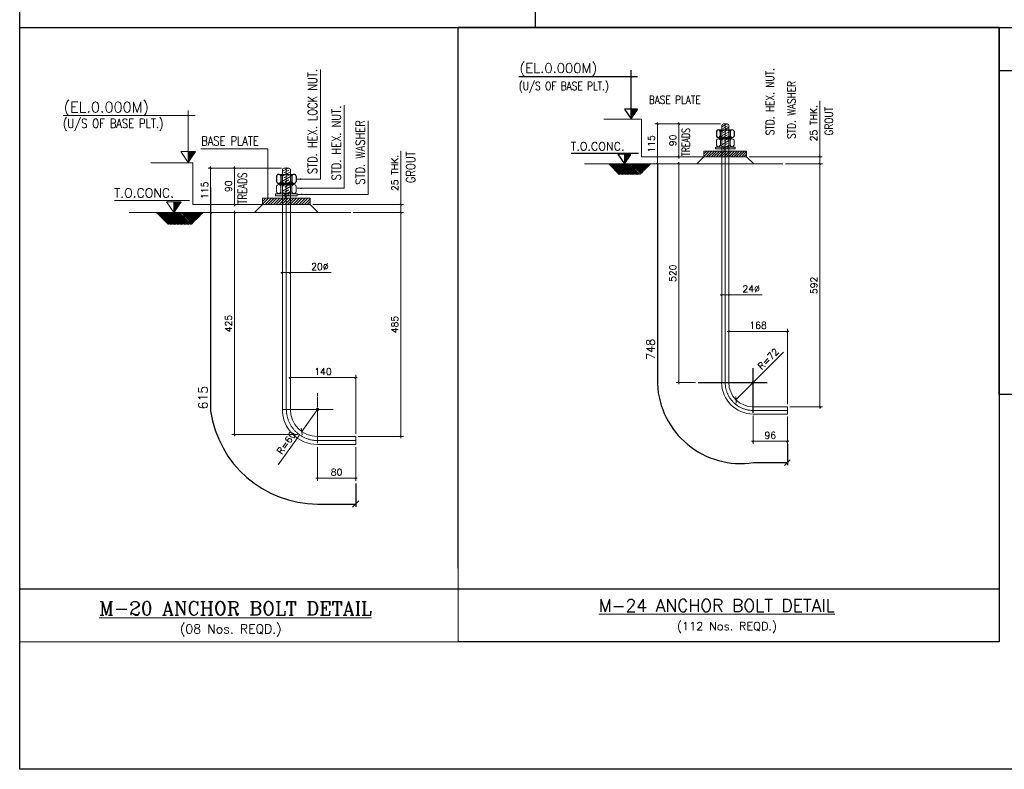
# Model space of a CAD drawing. Header units: millimetres. Extents: x -804366 to 4527364891, y -628569 to 3808979188.
# Tile 2 of 13: x -15331 to -13514, y 33206 to 34590. Entities that reach past the tile are written whole.
import ezdxf

# ---------------------------------------------------------------- set-up
doc = ezdxf.new("R2010")
doc.units = ezdxf.units.MM
doc.header["$MEASUREMENT"] = 0
doc.linetypes.add('CENTER', pattern=[5.08, 3.175, -0.635, 0.635, -0.635])
doc.linetypes.add('CONTIN', pattern=[0, 0, 0])
doc.layers.get('0').update_dxf_attribs({"linetype": 'CONTIN'})
doc.layers.get('Defpoints').update_dxf_attribs({"linetype": 'CONTINUOUS'})
for name, color, linetype in [('24', 7, 'CONTIN'), ('DIM', 8, 'CONTINUOUS'), ('Text', 4, 'CONTINUOUS')]:
    doc.layers.add(name, color=color, linetype=linetype)
for name, color, linetype, lineweight in [('OBJECTS', 80, 'CONTINUOUS', 13), ('Part', 255, 'CONTINUOUS', 0), ('TITLE', 1, 'CONTINUOUS', 13), ('TXT', 4, 'CONTIN', 13), ('WORK', 30, 'CENTER', 13)]:
    doc.layers.add(name, color=color, linetype=linetype, lineweight=lineweight)
doc.styles.add('ROMANC', font='romanc.shx')
doc.styles.add('ROMAND', font='romand.shx')
doc.styles.add('ROMANS', font='ROMANS')
doc.dimstyles.new('Copy of DIM-1000', dxfattribs={"dimscale": 96.15, "dimtxt": 0.13, "dimasz": 0.03, "dimexe": 0.05, "dimexo": 0.05, "dimgap": 0.05, "dimtad": 1, "dimdec": 0, "dimzin": 0, "dimdsep": 46, "dimtxsty": 'ROMANS', "dimblk1": 'OBLIQUE', "dimblk2": 'OBLIQUE', "dimsah": 1, "dimcen": 0.09, "dimdle": 0.03, "dimclrd": 251, "dimclre": 251, "dimclrt": 4, "dimadec": 0, "dimazin": 0, "dimtfac": 1, "dimtdec": 0, "dimtmove": 0, "dimatfit": 3, "dimfxl": 1, "dimtolj": 1, "dimtzin": 0, "dimlwd": 5, "dimlwe": 5, "dimarcsym": 0})

# ---------------------------------------------------------------- blocks, each defined once
blk = doc.blocks.new('_OBLIQUE')
at = {"color": 0, "linetype": 'ByBlock'}
blk.add_line((-0.5, -0.5), (0.5, 0.5), dxfattribs=at)
blk = doc.blocks.new('*D919090')
at = {"layer": 'Defpoints', "color": 0, "linetype": 'Continuous'}
for p in [(-13977.3, 33864.5), (-13914.1, 33862.1), (-13914.1, 33811.7)]:
    blk.add_point(p, dxfattribs=at)
at = {"layer": 'Part', "color": 251, "linetype": 'Continuous', "lineweight": 5}
for p, q in [((-13977.3, 33859.6), (-13977.3, 33806.9)), ((-13914.1, 33857.3), (-13914.1, 33806.9)), ((-13980.2, 33811.7), (-13911.2, 33811.7))]:
    blk.add_line(p, q, dxfattribs=at)
at = {"layer": 'Part', "color": 251, "linetype": 'Continuous', "lineweight": 5, "xscale": 2.8845, "yscale": 2.8845, "zscale": 2.8845, "rotation": 180}
blk.add_blockref('_OBLIQUE', (-13977.3, 33811.7), dxfattribs=at)
at = {"layer": 'Part', "color": 251, "linetype": 'Continuous', "lineweight": 5, "xscale": 2.8845, "yscale": 2.8845, "zscale": 2.8845}
blk.add_blockref('_OBLIQUE', (-13914.1, 33811.7), dxfattribs=at)
at = {"layer": 'Part', "color": 4, "linetype": 'Continuous', "insert": (-13945.7, 33822.8), "char_height": 12.5, "attachment_point": 5, "style": 'ROMANS'}
blk.add_mtext('\\A1;96', dxfattribs=at)
blk = doc.blocks.new('*D929191')
at = {"layer": 'Defpoints', "color": 0, "linetype": 'Continuous'}
for p in [(-14032.8, 34397.7), (-14114.7, 34337.1), (-14068.3, 34337.1)]:
    blk.add_point(p, dxfattribs=at)
at = {"layer": 'Part', "color": 251, "linetype": 'Continuous', "lineweight": 5}
for p, q in [((-14037.6, 34397.7), (-14119.5, 34397.7)), ((-14114.7, 34400.6), (-14114.7, 34334.2)), ((-14073.2, 34337.1), (-14119.5, 34337.1))]:
    blk.add_line(p, q, dxfattribs=at)
at = {"layer": 'Part', "color": 251, "linetype": 'Continuous', "lineweight": 5, "xscale": 2.8845, "yscale": 2.8845, "zscale": 2.8845}
for p, rotation in [((-14114.7, 34397.7), 90), ((-14114.7, 34337.1), 270)]:
    blk.add_blockref('_OBLIQUE', p, dxfattribs=dict(at, rotation=rotation))
at = {"layer": 'Part', "color": 4, "linetype": 'Continuous', "insert": (-14125.7, 34367.4), "char_height": 12.5, "attachment_point": 5, "rotation": 90, "style": 'ROMANS'}
blk.add_mtext('\\A1;90', dxfattribs=at)
blk = doc.blocks.new('*D939292')
at = {"layer": 'Defpoints', "color": 0, "linetype": 'Continuous'}
for p in [(-14032.8, 34397.7), (-14154.1, 34324), (-14093.7, 34324)]:
    blk.add_point(p, dxfattribs=at)
at = {"layer": 'Part', "color": 251, "linetype": 'Continuous', "lineweight": 5}
for p, q in [((-14037.6, 34397.7), (-14158.9, 34397.7)), ((-14154.1, 34400.6), (-14154.1, 34321.1)), ((-14098.5, 34324), (-14158.9, 34324))]:
    blk.add_line(p, q, dxfattribs=at)
at = {"layer": 'Part', "color": 251, "linetype": 'Continuous', "lineweight": 5, "xscale": 2.8845, "yscale": 2.8845, "zscale": 2.8845}
for p, rotation in [((-14154.1, 34397.7), 90), ((-14154.1, 34324), 270)]:
    blk.add_blockref('_OBLIQUE', p, dxfattribs=dict(at, rotation=rotation))
at = {"layer": 'Part', "color": 4, "linetype": 'Continuous', "insert": (-14165.2, 34360.8), "char_height": 12.5, "attachment_point": 5, "rotation": 90, "style": 'ROMANS'}
blk.add_mtext('\\A1;115', dxfattribs=at)
blk = doc.blocks.new('*D949393')
at = {"layer": 'Defpoints', "color": 0, "linetype": 'Continuous'}
for p in [(-13989.4, 34337.1), (-13922.4, 34324), (-13854.4, 34324)]:
    blk.add_point(p, dxfattribs=at)
at = {"layer": 'Part', "color": 251, "linetype": 'Continuous', "lineweight": 5}
for p, q in [((-13854.4, 34337.1), (-13854.4, 34440.2)), ((-13854.4, 34340), (-13854.4, 34321.1)), ((-13984.6, 34337.1), (-13849.6, 34337.1)), ((-13917.6, 34324), (-13849.6, 34324))]:
    blk.add_line(p, q, dxfattribs=at)
at = {"layer": 'Part', "color": 251, "linetype": 'Continuous', "lineweight": 5, "xscale": 2.8845, "yscale": 2.8845, "zscale": 2.8845}
for p, rotation in [((-13854.4, 34337.1), 90), ((-13854.4, 34324), 270)]:
    blk.add_blockref('_OBLIQUE', p, dxfattribs=dict(at, rotation=rotation))
at = {"layer": 'Part', "color": 4, "linetype": 'Continuous', "insert": (-13865.5, 34399.1), "char_height": 12.499, "attachment_point": 5, "rotation": 90, "style": 'ROMANS'}
blk.add_mtext('\\A1;25 THK.', dxfattribs=at)
blk = doc.blocks.new('*D959494')
at = {"layer": 'Defpoints', "color": 0, "linetype": 'Continuous'}
for p in [(-13914.1, 34014.7), (-14022.3, 33957.3), (-13914.1, 33875.2)]:
    blk.add_point(p, dxfattribs=at)
at = {"layer": 'Part', "color": 251, "linetype": 'Continuous', "lineweight": 5}
for p, q in [((-14025.2, 34014.7), (-13911.2, 34014.7)), ((-14022.3, 33962.1), (-14022.3, 34019.5)), ((-13914.1, 33880.1), (-13914.1, 34019.5))]:
    blk.add_line(p, q, dxfattribs=at)
at = {"layer": 'Part', "color": 251, "linetype": 'Continuous', "lineweight": 5, "xscale": 2.8845, "yscale": 2.8845, "zscale": 2.8845, "rotation": 180}
blk.add_blockref('_OBLIQUE', (-14022.3, 34014.7), dxfattribs=at)
at = {"layer": 'Part', "color": 251, "linetype": 'Continuous', "lineweight": 5, "xscale": 2.8845, "yscale": 2.8845, "zscale": 2.8845}
blk.add_blockref('_OBLIQUE', (-13914.1, 34014.7), dxfattribs=at)
at = {"layer": 'Part', "color": 4, "linetype": 'Continuous', "insert": (-13968.2, 34025.8), "char_height": 12.5, "attachment_point": 5, "style": 'ROMANS'}
blk.add_mtext('\\A1;168', dxfattribs=at)
blk = doc.blocks.new('*D969595')
at = {"layer": 'Defpoints', "color": 0, "linetype": 'Continuous'}
for p in [(-13922.4, 34324), (-13914.1, 33875.2), (-13854.1, 33875.2)]:
    blk.add_point(p, dxfattribs=at)
at = {"layer": 'Part', "color": 251, "linetype": 'Continuous', "lineweight": 5}
for p, q in [((-13917.6, 34324), (-13849.3, 34324)), ((-13854.1, 34326.9), (-13854.1, 33872.4)), ((-13909.3, 33875.2), (-13849.3, 33875.2))]:
    blk.add_line(p, q, dxfattribs=at)
at = {"layer": 'Part', "color": 251, "linetype": 'Continuous', "lineweight": 5, "xscale": 2.8845, "yscale": 2.8845, "zscale": 2.8845}
for p, rotation in [((-13854.1, 34324), 90), ((-13854.1, 33875.2), 270)]:
    blk.add_blockref('_OBLIQUE', p, dxfattribs=dict(at, rotation=rotation))
at = {"layer": 'Part', "color": 4, "linetype": 'Continuous', "insert": (-13865.2, 34099.6), "char_height": 12.5, "attachment_point": 5, "rotation": 90, "style": 'ROMANS'}
blk.add_mtext('\\A1;592', dxfattribs=at)
blk = doc.blocks.new('*D979696')
at = {"layer": 'Defpoints', "color": 0, "linetype": 'Continuous'}
for p in [(-14114.7, 34324), (-14093.7, 34324), (-14078.9, 33920.3)]:
    blk.add_point(p, dxfattribs=at)
at = {"layer": 'Part', "color": 251, "linetype": 'Continuous', "lineweight": 5}
for p, q in [((-14098.5, 34324), (-14119.5, 34324)), ((-14114.7, 33917.4), (-14114.7, 34326.9)), ((-14083.7, 33920.3), (-14119.5, 33920.3))]:
    blk.add_line(p, q, dxfattribs=at)
at = {"layer": 'Part', "color": 251, "linetype": 'Continuous', "lineweight": 5, "xscale": 2.8845, "yscale": 2.8845, "zscale": 2.8845}
for p, rotation in [((-14114.7, 34324), 90), ((-14114.7, 33920.3), 270)]:
    blk.add_blockref('_OBLIQUE', p, dxfattribs=dict(at, rotation=rotation))
at = {"layer": 'Part', "color": 4, "linetype": 'Continuous', "insert": (-14125.7, 34122.1), "char_height": 12.5, "attachment_point": 5, "rotation": 90, "style": 'ROMANS'}
blk.add_mtext('\\A1;520', dxfattribs=at)
blk = doc.blocks.new('*D989797')
at = {"layer": 'Defpoints', "color": 0, "linetype": 'Continuous'}
for p in [(-13977.3, 33920.3), (-14009, 33888.3)]:
    blk.add_point(p, dxfattribs=at)
at = {"layer": 'Part', "color": 251, "linetype": 'Continuous', "lineweight": 5}
blk.add_line((-13921.4, 33976.6), (-14009, 33888.3), dxfattribs=at)
at = {"layer": 'Part', "color": 251, "linetype": 'Continuous', "lineweight": 5, "xscale": 8.6535, "yscale": 8.6535, "zscale": 8.6535, "rotation": 225.2608616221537}
blk.add_blockref('_OBLIQUE', (-14009, 33888.3), dxfattribs=at)
at = {"layer": 'Part', "color": 4, "linetype": 'Continuous', "insert": (-13949.6, 33963.9), "char_height": 12.5, "attachment_point": 5, "rotation": 45.2609, "style": 'ROMANS'}
blk.add_mtext('\\A1;R=72', dxfattribs=at)
blk = doc.blocks.new('*D999898')
at = {"layer": 'Defpoints', "color": 0, "linetype": 'Continuous'}
for p in [(-14022.3, 34082.2), (-14035.4, 34060.4), (-14022.3, 34060.6)]:
    blk.add_point(p, dxfattribs=at)
at = {"layer": 'Part', "color": 251, "linetype": 'Continuous', "lineweight": 5}
for p, q in [((-14035.4, 34065.2), (-14035.4, 34087)), ((-14022.3, 34065.4), (-14022.3, 34087)), ((-14038.3, 34082.2), (-14019.4, 34082.2)), ((-14022.3, 34082.2), (-13960.4, 34082.2))]:
    blk.add_line(p, q, dxfattribs=at)
at = {"layer": 'Part', "color": 251, "linetype": 'Continuous', "lineweight": 5, "xscale": 2.8845, "yscale": 2.8845, "zscale": 2.8845, "rotation": 180}
blk.add_blockref('_OBLIQUE', (-14035.4, 34082.2), dxfattribs=at)
at = {"layer": 'Part', "color": 251, "linetype": 'Continuous', "lineweight": 5, "xscale": 2.8845, "yscale": 2.8845, "zscale": 2.8845}
blk.add_blockref('_OBLIQUE', (-14022.3, 34082.2), dxfattribs=at)
at = {"layer": 'Part', "color": 4, "linetype": 'Continuous', "insert": (-13981, 34093.2), "char_height": 12.5, "attachment_point": 5, "style": 'ROMANS'}
blk.add_mtext('\\A1;24%%C', dxfattribs=at)
blk = doc.blocks.new('NUT')
at = {"color": 7}
for p, q in [((-18, 13), (-18, 3)), ((-14, 0), (14, 0)), ((-10, 13), (-10, 3)), ((10, 13), (10, 3)), ((18, 13), (18, 3))]:
    blk.add_line(p, q, dxfattribs=at)
for centre, radius, start, end in [((-14, 11.8), 4.17, 16.5616, 163.4384), ((-14, 4.2), 4.17, 196.5616, 343.4384), ((0, -2.2), 18.2, 56.6843, 123.3157), ((0, 18.2), 18.2, 236.6843, 303.3157), ((14, 11.8), 4.17, 16.5616, 163.4384), ((14, 4.2), 4.17, 196.5616, 343.4384)]:
    blk.add_arc(centre, radius, start, end, dxfattribs=at)
blk = doc.blocks.new('*D108105105')
at = {"layer": 'Defpoints', "color": 0, "linetype": 'Continuous'}
for p in [(-14781.6, 33805.8), (-14711.1, 33805.8), (-14711.1, 33743.6)]:
    blk.add_point(p, dxfattribs=at)
at = {"layer": 'Part', "color": 251, "linetype": 'Continuous', "lineweight": 5}
for p, q in [((-14781.6, 33801), (-14781.6, 33738.8)), ((-14711.1, 33801), (-14711.1, 33738.8)), ((-14784.5, 33743.6), (-14708.3, 33743.6))]:
    blk.add_line(p, q, dxfattribs=at)
at = {"layer": 'Part', "color": 251, "linetype": 'Continuous', "lineweight": 5, "xscale": 2.8845, "yscale": 2.8845, "zscale": 2.8845, "rotation": 180}
blk.add_blockref('_OBLIQUE', (-14781.6, 33743.6), dxfattribs=at)
at = {"layer": 'Part', "color": 251, "linetype": 'Continuous', "lineweight": 5, "xscale": 2.8845, "yscale": 2.8845, "zscale": 2.8845}
blk.add_blockref('_OBLIQUE', (-14711.1, 33743.6), dxfattribs=at)
at = {"layer": 'Part', "color": 4, "linetype": 'Continuous', "insert": (-14746.4, 33754.7), "char_height": 12.5, "attachment_point": 5, "style": 'ROMANS'}
blk.add_mtext('\\A1;80', dxfattribs=at)
blk = doc.blocks.new('*D109106106')
at = {"layer": 'Defpoints', "color": 0, "linetype": 'Continuous'}
for p in [(-14843.6, 34316.3), (-14934.9, 34248.8), (-14883.2, 34248.8)]:
    blk.add_point(p, dxfattribs=at)
at = {"layer": 'Part', "color": 251, "linetype": 'Continuous', "lineweight": 5}
for p, q in [((-14848.4, 34316.3), (-14939.7, 34316.3)), ((-14934.9, 34319.2), (-14934.9, 34245.9)), ((-14888, 34248.8), (-14939.7, 34248.8))]:
    blk.add_line(p, q, dxfattribs=at)
at = {"layer": 'Part', "color": 251, "linetype": 'Continuous', "lineweight": 5, "xscale": 2.8845, "yscale": 2.8845, "zscale": 2.8845}
for p, rotation in [((-14934.9, 34316.3), 90), ((-14934.9, 34248.8), 270)]:
    blk.add_blockref('_OBLIQUE', p, dxfattribs=dict(at, rotation=rotation))
at = {"layer": 'Part', "color": 4, "linetype": 'Continuous', "insert": (-14945.9, 34282.6), "char_height": 12.5, "attachment_point": 5, "rotation": 90, "style": 'ROMANS'}
blk.add_mtext('\\A1;90', dxfattribs=at)
blk = doc.blocks.new('*D110107107')
at = {"layer": 'Defpoints', "color": 0, "linetype": 'Continuous'}
for p in [(-14843.6, 34316.3), (-14978.9, 34234.1), (-14911.5, 34234.1)]:
    blk.add_point(p, dxfattribs=at)
at = {"layer": 'Part', "color": 251, "linetype": 'Continuous', "lineweight": 5}
for p, q in [((-14848.4, 34316.3), (-14983.7, 34316.3)), ((-14978.9, 34319.2), (-14978.9, 34231.3)), ((-14916.3, 34234.1), (-14983.7, 34234.1))]:
    blk.add_line(p, q, dxfattribs=at)
at = {"layer": 'Part', "color": 251, "linetype": 'Continuous', "lineweight": 5, "xscale": 2.8845, "yscale": 2.8845, "zscale": 2.8845}
for p, rotation in [((-14978.9, 34316.3), 90), ((-14978.9, 34234.1), 270)]:
    blk.add_blockref('_OBLIQUE', p, dxfattribs=dict(at, rotation=rotation))
at = {"layer": 'Part', "color": 4, "linetype": 'Continuous', "insert": (-14990, 34275.2), "char_height": 12.5, "attachment_point": 5, "rotation": 90, "style": 'ROMANS'}
blk.add_mtext('\\A1;115', dxfattribs=at)
blk = doc.blocks.new('*D111108108')
at = {"layer": 'Defpoints', "color": 0, "linetype": 'Continuous'}
for p in [(-14795.1, 34248.8), (-14720.4, 34234.1), (-14627.9, 34234.1)]:
    blk.add_point(p, dxfattribs=at)
at = {"layer": 'Part', "color": 251, "linetype": 'Continuous', "lineweight": 5}
for p, q in [((-14627.9, 34248.8), (-14627.9, 34348.3)), ((-14627.9, 34251.7), (-14627.9, 34234.1)), ((-14790.3, 34248.8), (-14623.1, 34248.8)), ((-14715.6, 34234.1), (-14623.1, 34234.1))]:
    blk.add_line(p, q, dxfattribs=at)
at = {"layer": 'Part', "color": 251, "linetype": 'Continuous', "lineweight": 5, "xscale": 2.8845, "yscale": 2.8845, "zscale": 2.8845}
for p, rotation in [((-14627.9, 34248.8), 90), ((-14627.9, 34234.1), 270)]:
    blk.add_blockref('_OBLIQUE', p, dxfattribs=dict(at, rotation=rotation))
at = {"layer": 'Part', "color": 4, "linetype": 'Continuous', "insert": (-14638.9, 34307.2), "char_height": 12.499, "attachment_point": 5, "rotation": 90, "style": 'ROMANS'}
blk.add_mtext('\\A1;25 THK.', dxfattribs=at)
blk = doc.blocks.new('*D112109109')
at = {"layer": 'Defpoints', "color": 0, "linetype": 'Continuous'}
for p in [(-14711.1, 33929.3), (-14831.8, 33865.3), (-14711.1, 33820.5)]:
    blk.add_point(p, dxfattribs=at)
at = {"layer": 'Part', "color": 251, "linetype": 'Continuous', "lineweight": 5}
for p, q in [((-14834.7, 33929.3), (-14708.3, 33929.3)), ((-14831.8, 33870.1), (-14831.8, 33934.2)), ((-14711.1, 33825.3), (-14711.1, 33934.2))]:
    blk.add_line(p, q, dxfattribs=at)
at = {"layer": 'Part', "color": 251, "linetype": 'Continuous', "lineweight": 5, "xscale": 2.8845, "yscale": 2.8845, "zscale": 2.8845, "rotation": 180}
blk.add_blockref('_OBLIQUE', (-14831.8, 33929.3), dxfattribs=at)
at = {"layer": 'Part', "color": 251, "linetype": 'Continuous', "lineweight": 5, "xscale": 2.8845, "yscale": 2.8845, "zscale": 2.8845}
blk.add_blockref('_OBLIQUE', (-14711.1, 33929.3), dxfattribs=at)
at = {"layer": 'Part', "color": 4, "linetype": 'Continuous', "insert": (-14771.5, 33940.4), "char_height": 12.5, "attachment_point": 5, "style": 'ROMANS'}
blk.add_mtext('\\A1;140', dxfattribs=at)
blk = doc.blocks.new('*D113110110')
at = {"layer": 'Defpoints', "color": 0, "linetype": 'Continuous'}
for p in [(-14720.4, 34234.1), (-14711.1, 33820.5), (-14627.9, 33820.5)]:
    blk.add_point(p, dxfattribs=at)
at = {"layer": 'Part', "color": 251, "linetype": 'Continuous', "lineweight": 5}
for p, q in [((-14715.6, 34234.1), (-14623.1, 34234.1)), ((-14627.9, 34237), (-14627.9, 33817.6)), ((-14706.3, 33820.5), (-14623.1, 33820.5))]:
    blk.add_line(p, q, dxfattribs=at)
at = {"layer": 'Part', "color": 251, "linetype": 'Continuous', "lineweight": 5, "xscale": 2.8845, "yscale": 2.8845, "zscale": 2.8845}
for p, rotation in [((-14627.9, 34234.1), 90), ((-14627.9, 33820.5), 270)]:
    blk.add_blockref('_OBLIQUE', p, dxfattribs=dict(at, rotation=rotation))
at = {"layer": 'Part', "color": 4, "linetype": 'Continuous', "insert": (-14638.9, 34027.3), "char_height": 12.5, "attachment_point": 5, "rotation": 90, "style": 'ROMANS'}
blk.add_mtext('\\A1;485', dxfattribs=at)
blk = doc.blocks.new('*D114111111')
at = {"layer": 'Defpoints', "color": 0, "linetype": 'Continuous'}
for p in [(-14934.9, 34234.1), (-14911.5, 34234.1), (-14813.7, 33824)]:
    blk.add_point(p, dxfattribs=at)
at = {"layer": 'Part', "color": 251, "linetype": 'Continuous', "lineweight": 5}
for p, q in [((-14916.3, 34234.1), (-14939.7, 34234.1)), ((-14934.9, 33821.1), (-14934.9, 34237)), ((-14818.5, 33824), (-14939.7, 33824))]:
    blk.add_line(p, q, dxfattribs=at)
at = {"layer": 'Part', "color": 251, "linetype": 'Continuous', "lineweight": 5, "xscale": 2.8845, "yscale": 2.8845, "zscale": 2.8845}
for p, rotation in [((-14934.9, 34234.1), 90), ((-14934.9, 33824), 270)]:
    blk.add_blockref('_OBLIQUE', p, dxfattribs=dict(at, rotation=rotation))
at = {"layer": 'Part', "color": 4, "linetype": 'Continuous', "insert": (-14945.9, 34029.1), "char_height": 12.5, "attachment_point": 5, "rotation": 90, "style": 'ROMANS'}
blk.add_mtext('\\A1;425', dxfattribs=at)
blk = doc.blocks.new('*D115112112')
at = {"layer": 'Defpoints', "color": 0, "linetype": 'Continuous'}
for p in [(-14781.6, 33870.7), (-14810.7, 33829.8)]:
    blk.add_point(p, dxfattribs=at)
at = {"layer": 'Part', "color": 251, "linetype": 'Continuous', "lineweight": 5}
for p, q in [((-14781.6, 33870.7), (-14810.7, 33829.8)), ((-14854.2, 33768.5), (-14815.7, 33822.7))]:
    blk.add_line(p, q, dxfattribs=at)
at = {"layer": 'Part', "color": 251, "linetype": 'Continuous', "lineweight": 5, "xscale": 8.6535, "yscale": 8.6535, "zscale": 8.6535, "rotation": 54.60809091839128}
blk.add_blockref('_OBLIQUE', (-14810.7, 33829.8), dxfattribs=at)
at = {"layer": 'Part', "color": 4, "linetype": 'Continuous', "insert": (-14839.2, 33808.7), "char_height": 12.5, "attachment_point": 5, "rotation": 54.6081, "style": 'ROMANS'}
blk.add_mtext('\\A1;R=60', dxfattribs=at)
blk = doc.blocks.new('*D116113113')
at = {"layer": 'Defpoints', "color": 0, "linetype": 'Continuous'}
for p in [(-14831.8, 34123.2), (-14846.5, 34106.6), (-14831.8, 34106.7)]:
    blk.add_point(p, dxfattribs=at)
at = {"layer": 'Part', "color": 251, "linetype": 'Continuous', "lineweight": 5}
for p, q in [((-14849.4, 34123.2), (-14828.9, 34123.2)), ((-14846.5, 34111.4), (-14846.5, 34128)), ((-14831.8, 34111.5), (-14831.8, 34128)), ((-14831.8, 34123.2), (-14756.6, 34123.2))]:
    blk.add_line(p, q, dxfattribs=at)
at = {"layer": 'Part', "color": 251, "linetype": 'Continuous', "lineweight": 5, "xscale": 2.8845, "yscale": 2.8845, "zscale": 2.8845, "rotation": 180}
blk.add_blockref('_OBLIQUE', (-14846.5, 34123.2), dxfattribs=at)
at = {"layer": 'Part', "color": 251, "linetype": 'Continuous', "lineweight": 5, "xscale": 2.8845, "yscale": 2.8845, "zscale": 2.8845}
blk.add_blockref('_OBLIQUE', (-14831.8, 34123.2), dxfattribs=at)
at = {"layer": 'Part', "color": 4, "linetype": 'Continuous', "insert": (-14777.2, 34134.2), "char_height": 12.5, "attachment_point": 5, "style": 'ROMANS'}
blk.add_mtext('\\A1;20%%C', dxfattribs=at)

msp = doc.modelspace()

# ---------------------------------------------------------------- hatches: boundary and pattern name
at = {"lineweight": 9}
h = msp.add_hatch(dxfattribs=at)
h.set_pattern_fill('ANSI31', color=256, scale=26.319694, style=0)
h.set_pattern_definition([(45, (-18921.2758, 31494.6753), (-2.3263543, 2.3263543), [])])
h.paths.add_polyline_path([(-14033.1, 34337.1), (-14033.1, 34347.7), (-14068.3, 34347.7), (-14068.3, 34337.1)])
h.paths.add_polyline_path([(-14028.9, 34347.7), (-14033.1, 34347.7), (-14033.1, 34337.1), (-14028.9, 34337.1)])
h.paths.add_polyline_path([(-14028.9, 34337.1), (-14024.7, 34337.1), (-14024.7, 34347.7), (-14028.9, 34347.7)])
h.paths.add_polyline_path([(-13989.4, 34337.1), (-13989.4, 34347.7), (-14024.7, 34347.7), (-14024.7, 34337.1)])
h = msp.add_hatch(dxfattribs=at)
h.set_pattern_fill('ANSI31', color=8, scale=13.159847, angle=90, style=0)
h.set_pattern_definition([(135, (-14934.7264, 33851.5868), (-1.163177, -1.163177), [])])
h.paths.add_polyline_path([(-14205.1, 34324), (-14244.5, 34324), (-14224.8, 34304.3)])
h = msp.add_hatch(dxfattribs=at)
h.set_pattern_fill('ANSI31', color=8, scale=13.159847, style=0)
h.set_pattern_definition([(45, (-14934.7264, 33851.5868), (-1.163177, 1.163177), [])])
h.paths.add_polyline_path([(-14185.3, 34304.3), (-14205.1, 34324), (-14224.8, 34304.3)])
h = msp.add_hatch(dxfattribs=at)
h.set_pattern_fill('ANSI31', color=8, scale=13.159847, angle=90, style=0)
h.set_pattern_definition([(135, (-14926.1826, 33851.5868), (-1.163177, -1.163177), [])])
h.paths.add_polyline_path([(-14165.6, 34324), (-14205.1, 34324), (-14185.3, 34304.3)])
h = msp.add_hatch(dxfattribs=at)
h.set_pattern_fill('ANSI31', color=256, scale=29.361597, style=0)
h.set_pattern_definition([(45, (-20297.0063, 31077.9233), (-2.595223, 2.595223), [])])
h.paths.add_polyline_path([(-14843.9, 34248.9), (-14843.9, 34260.6), (-14883.2, 34260.6), (-14883.2, 34248.9)])
h.paths.add_polyline_path([(-14839.2, 34260.6), (-14843.9, 34260.6), (-14843.9, 34248.9), (-14839.2, 34248.9)])
h.paths.add_polyline_path([(-14839.2, 34248.9), (-14834.5, 34248.9), (-14834.5, 34260.6), (-14839.2, 34260.6)])
h.paths.add_polyline_path([(-14795.1, 34248.9), (-14795.1, 34260.6), (-14834.5, 34260.6), (-14834.5, 34248.9)])
h = msp.add_hatch(dxfattribs=at)
h.set_pattern_fill('ANSI31', color=8, scale=14.680798, angle=90, style=0)
h.set_pattern_definition([(135, (-15849.7109, 33707.2352), (-1.2976115, -1.2976115), [])])
h.paths.add_polyline_path([(-15035.7, 34234.2), (-15079.8, 34234.2), (-15057.7, 34212.3)])
h = msp.add_hatch(dxfattribs=at)
h.set_pattern_fill('ANSI31', color=8, scale=14.680798, style=0)
h.set_pattern_definition([(45, (-15849.7109, 33707.2352), (-1.2976115, 1.2976115), [])])
h.paths.add_polyline_path([(-15013.7, 34212.3), (-15035.7, 34234.2), (-15057.7, 34212.3)])
h = msp.add_hatch(dxfattribs=at)
h.set_pattern_fill('ANSI31', color=8, scale=14.680798, angle=90, style=0)
h.set_pattern_definition([(135, (-15840.1797, 33707.2352), (-1.2976115, -1.2976115), [])])
h.paths.add_polyline_path([(-14991.7, 34234.2), (-15035.7, 34234.2), (-15013.7, 34212.3)])
at = {"layer": 'DIM', "lineweight": 9}
h = msp.add_hatch(dxfattribs=at)
h.set_pattern_fill('ANSI32', color=4, scale=0.195307, style=0)
h.set_pattern_definition([(45, (-17480.50109, 33794.12492), (-0.0517886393, 0.0517886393), []), (45, (-17480.466565, 33794.12492), (-0.0517886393, 0.0517886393), [])])
h.paths.add_polyline_path([(-14202.8, 34424.8), (-14202.8, 34407), (-14190.7, 34424.8)])
h = msp.add_hatch(dxfattribs=at)
h.set_pattern_fill('ANSI32', color=4, scale=0.21788, style=0)
h.set_pattern_definition([(45, (-18677.05534, 33643.13213), (-0.0577741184, 0.0577741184), []), (45, (-18677.01682, 33643.13213), (-0.0577741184, 0.0577741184), [])])
h.paths.add_polyline_path([(-15020.5, 34346.7), (-15020.5, 34326.8), (-15007, 34346.7)])
h = msp.add_hatch(dxfattribs=at)
h.set_pattern_fill('ANSI32', color=4, scale=0.195307, style=0)
h.set_pattern_definition([(45, (-17492.75254, 33711.14745), (-0.0517886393, 0.0517886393), []), (45, (-17492.71802, 33711.14745), (-0.0517886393, 0.0517886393), [])])
h.paths.add_polyline_path([(-14215, 34341.8), (-14215, 34324), (-14202.9, 34341.8)])
h = msp.add_hatch(dxfattribs=at)
h.set_pattern_fill('ANSI32', color=4, scale=0.21788, style=0)
h.set_pattern_definition([(45, (-18703.38126, 33550.56453), (-0.0577741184, 0.0577741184), []), (45, (-18703.34275, 33550.56453), (-0.0577741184, 0.0577741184), [])])
h.paths.add_polyline_path([(-15046.8, 34254.1), (-15046.8, 34234.2), (-15033.4, 34254.1)])

# ---------------------------------------------------------------- linework, layer by layer
at = {"linetype": 'Continuous'}
for p, q in [((-14380, 34665.1), (-14380, 34575.9)), ((-15331.5, 34575.9), (-12361.8, 34575.9))]:
    msp.add_line(p, q, dxfattribs=at)
at = {"color": 251}
for p, q in [((-14409.9, 34485.4), (-14191, 34485.4)), ((-14202.8, 34407), (-14202.8, 34496.9)), ((-14313.1, 34343.7), (-14188.9, 34343.7)), ((-13977.3, 33864.5), (-13977.3, 33946.9)), ((-14078.9, 33920.3), (-13951.2, 33920.3)), ((-13914.1, 33806.5), (-13914.1, 33767.8)), ((-13919.4, 33767), (-13908.8, 33777.5)), ((-14711.1, 33734), (-14711.1, 33690.9))]:
    msp.add_line(p, q, dxfattribs=at)
at = {"lineweight": 9}
for p, q in [((-14035.4, 34395), (-14035.4, 34360.5)), ((-14022.3, 34395), (-14022.3, 34360.5)), ((-14035.4, 34360.5), (-14035.4, 34324)), ((-14022.3, 34360.5), (-14022.3, 34347.7)), ((-14022.3, 34360.5), (-14022.3, 34347.7)), ((-14022.3, 34360.5), (-14022.3, 34347.7)), ((-14022.3, 34360.5), (-14022.3, 34347.7)), ((-14022.3, 34360.5), (-14022.3, 34324)), ((-14846.5, 34313.4), (-14846.5, 34274.9)), ((-14831.8, 34313.4), (-14831.8, 34274.9)), ((-14846.5, 34274.9), (-14846.5, 34234.1)), ((-14831.8, 34274.9), (-14831.8, 34260.6)), ((-14831.8, 34274.9), (-14831.8, 34260.6)), ((-14831.8, 34274.9), (-14831.8, 34260.6)), ((-14831.8, 34274.9), (-14831.8, 34260.6)), ((-14831.8, 34274.9), (-14831.8, 34234.1))]:
    msp.add_line(p, q, dxfattribs=at)
at = {"color": 7, "lineweight": 9}
for p, q in [((-14032.8, 34397.7), (-14024.9, 34397.7)), ((-14041.5, 34387), (-14016.2, 34387)), ((-14045.2, 34367.5), (-14045.2, 34358.4)), ((-14041.5, 34370.2), (-14016.2, 34370.2)), ((-14037.9, 34367.5), (-14037.9, 34358.4)), ((-14019.8, 34367.5), (-14019.8, 34358.4)), ((-14012.6, 34367.5), (-14012.6, 34358.4)), ((-14010.8, 34354.7), (-14047, 34354.7)), ((-14047, 34354.7), (-14047, 34351.5)), ((-14010.8, 34351.5), (-14047, 34351.5)), ((-14041.5, 34354.7), (-14016.2, 34354.7)), ((-14010.8, 34354.7), (-14010.8, 34351.5)), ((-14035.4, 34324), (-14035.4, 33920.3)), ((-14022.3, 34324), (-14022.3, 33920.3)), ((-14853.3, 34304.5), (-14825, 34304.5)), ((-14843.6, 34316.3), (-14834.8, 34316.3)), ((-14853.3, 34285.7), (-14825, 34285.7)), ((-14819, 34268.4), (-14859.3, 34268.4)), ((-14859.3, 34268.4), (-14859.3, 34264.8)), ((-14857.3, 34282.7), (-14857.3, 34272.6)), ((-14853.3, 34268.4), (-14825, 34268.4)), ((-14849.3, 34282.7), (-14849.3, 34272.6)), ((-14829.1, 34282.7), (-14829.1, 34272.6)), ((-14821, 34282.7), (-14821, 34272.6)), ((-14819, 34268.4), (-14819, 34264.8)), ((-14819, 34264.8), (-14859.3, 34264.8)), ((-14846.5, 34234.1), (-14846.5, 33870.7)), ((-14831.8, 34234.1), (-14831.8, 33870.7)), ((-13977.3, 33875.2), (-13914.1, 33875.2)), ((-13914.1, 33875.2), (-13914.1, 33862.1)), ((-13977.3, 33862.1), (-13914.1, 33862.1)), ((-14781.6, 33820.5), (-14711.1, 33820.5)), ((-14711.1, 33820.5), (-14711.1, 33805.8)), ((-14781.6, 33805.8), (-14711.1, 33805.8))]:
    msp.add_line(p, q, dxfattribs=at)
at = {"color": 22, "linetype": 'Continuous'}
msp.add_line((-15331.5, 33539.2), (-13523.1, 33539.2), dxfattribs=at)
at = {"linetype": 'Continuous'}
msp.add_lwpolyline([(-15331.5, 35799.5), (-11321.9, 35799.5), (-11321.9, 33206), (-15331.5, 33206)], close=True, dxfattribs=at)
at = {"linetype": 'Continuous', "lineweight": 0}
msp.add_lwpolyline([(-15331.5, 34575.9), (-14521.8, 34575.9), (-14521.8, 33441.4), (-15331.5, 33441.4)], close=True, dxfattribs=at)
at = {"color": 2, "linetype": 'Continuous'}
for points in [[(-13523.1, 34575.9), (-12361.8, 34575.9), (-12361.8, 33898), (-13523.1, 33898)], [(-13523.1, 34575.9), (-12361.8, 34575.9), (-12361.8, 34495.9), (-13523.1, 34495.9)]]:
    msp.add_lwpolyline(points, close=True, dxfattribs=at)
at = {"color": 251}
for points in [[(-14202.8, 34407), (-14190.7, 34424.8), (-14214.8, 34424.8)], [(-14215, 34324), (-14202.9, 34341.8), (-14227.1, 34341.8)]]:
    msp.add_lwpolyline(points, close=True, dxfattribs=at)
for points in [[(-14154.1, 34324), (-14154.1, 33917.7, 0.444615), (-13977.3, 33772.3), (-13914.1, 33772.3)], [(-14978.9, 34280.9), (-14978.9, 33867.8, 0.372126), (-14781.6, 33695.9), (-14711.1, 33695.9)]]:
    msp.add_lwpolyline(points, format="xyb", dxfattribs=at)
at = {"color": 7, "lineweight": 9}
for points, const_width in [([(-13978.6, 33920.3, 1), (-13976, 33920.3, 1)], 2.63), ([(-14783.1, 33870.7, 1), (-14780.1, 33870.7, 1)], 2.94)]:
    msp.add_lwpolyline(points, format="xyb", close=True, dxfattribs=dict(at, const_width=const_width))
at = {"lineweight": 9}
for centre, radius, start, end in [((-14032.8, 34395), 2.63, 90, 180), ((-14024.9, 34395), 2.63, 0, 90), ((-14843.6, 34313.4), 2.94, 90, 180), ((-14834.8, 34313.4), 2.94, 0, 90)]:
    msp.add_arc(centre, radius, start, end, dxfattribs=at)
at = {"color": 7, "lineweight": 9}
for centre, radius, start, end in [((-14041.5, 34366.4), 3.78, 16.5616, 163.4384), ((-14041.5, 34359.5), 3.78, 196.5616, 343.4384), ((-14028.9, 34353.7), 16.5, 56.6843, 123.3157), ((-14028.9, 34372.2), 16.5, 236.6843, 303.3157), ((-14016.2, 34366.4), 3.78, 16.5616, 163.4384), ((-14016.2, 34359.5), 3.78, 196.5616, 343.4384), ((-14853.3, 34281.5), 4.21, 16.5616, 163.4384), ((-14839.2, 34267.3), 18.4, 56.6843, 123.3157), ((-14825, 34281.5), 4.21, 16.5616, 163.4384), ((-14853.3, 34273.8), 4.21, 196.5616, 343.4384), ((-14839.2, 34287.9), 18.4, 236.6843, 303.3157), ((-14825, 34273.8), 4.21, 196.5616, 343.4384), ((-13977.3, 33920.3), 58.2, 180, 270), ((-13977.3, 33920.3), 45, 180, 270), ((-14781.6, 33870.7), 64.9, 180, 270), ((-14781.6, 33870.7), 50.2, 180, 270)]:
    msp.add_arc(centre, radius, start, end, dxfattribs=at)
at = {"layer": '24', "color": 22}
for p, q in [((-14521.8, 33577.2), (-14521.8, 34575.9)), ((-13523.1, 34575.9), (-14521.8, 34575.9)), ((-13523.1, 34575.9), (-13523.1, 33441.7)), ((-13523.1, 33441.7), (-14521.8, 33441.4))]:
    msp.add_line(p, q, dxfattribs=at)
at = {"layer": 'DIM', "color": 3, "lineweight": 9}
for p, q in [((-15020.5, 34326.8), (-15020.5, 34422.8)), ((-15156.2, 34256.2), (-15017.7, 34256.2))]:
    msp.add_line(p, q, dxfattribs=at)
at = {"layer": 'DIM', "linetype": 'CENTER', "lineweight": 9}
for p, q in [((-14781.6, 33808.4), (-14781.6, 33900.4)), ((-14846.5, 33870.7), (-14752.5, 33870.7))]:
    msp.add_line(p, q, dxfattribs=at)
at = {"layer": 'DIM', "linetype": 'ByBlock', "lineweight": 9}
msp.add_line((-14717, 33690), (-14705.3, 33701.7), dxfattribs=at)
at = {"layer": 'DIM', "color": 3, "lineweight": 9}
for points in [[(-15020.5, 34326.8), (-15007, 34346.7), (-15033.9, 34346.7)], [(-15046.8, 34234.2), (-15033.4, 34254.1), (-15060.3, 34254.1)]]:
    msp.add_lwpolyline(points, close=True, dxfattribs=at)
at = {"layer": 'OBJECTS', "color": 3, "lineweight": 9}
msp.add_line((-15251.5, 34413.3), (-15007.4, 34413.3), dxfattribs=at)
at = {"layer": 'WORK', "linetype": 'ByBlock', "lineweight": 9}
for p, q in [((-14035.4, 34392.3), (-14026.1, 34397.7)), ((-14035.4, 34384), (-14022.3, 34391.6)), ((-14035.4, 34375.8), (-14022.3, 34383.4)), ((-14033, 34389.6), (-14024.8, 34394.3)), ((-14033, 34381.4), (-14024.8, 34386.1)), ((-14031.2, 34374.1), (-14024.8, 34377.9)), ((-14035.4, 34367.6), (-14022.3, 34375.2)), ((-14035.4, 34359.4), (-14022.3, 34367)), ((-14035.4, 34351.1), (-14022.3, 34358.7)), ((-14031.2, 34365.9), (-14024.8, 34369.7)), ((-14031.2, 34357.7), (-14024.8, 34361.4)), ((-13989.4, 34347.7), (-14068.3, 34347.7)), ((-14068.3, 34347.7), (-14068.3, 34337.1)), ((-14031.2, 34349.5), (-14024.8, 34353.2)), ((-13989.4, 34347.7), (-13989.4, 34337.1)), ((-13922.4, 34324), (-14289, 34324)), ((-14081.5, 34324), (-14068.3, 34337.1)), ((-14068.3, 34337.1), (-13989.4, 34337.1)), ((-13976.2, 34324), (-13989.4, 34337.1)), ((-14846.5, 34310.3), (-14836.1, 34316.3)), ((-14846.5, 34301.2), (-14831.8, 34309.6)), ((-14843.7, 34307.3), (-14834.6, 34312.6)), ((-14846.5, 34292), (-14831.8, 34300.5)), ((-14846.5, 34282.8), (-14831.8, 34291.3)), ((-14843.7, 34298.2), (-14834.6, 34303.4)), ((-14841.8, 34290.1), (-14834.6, 34294.3)), ((-14846.5, 34273.6), (-14831.8, 34282.1)), ((-14846.5, 34264.4), (-14831.8, 34272.9)), ((-14841.8, 34280.9), (-14834.6, 34285.1)), ((-14841.8, 34271.8), (-14834.6, 34275.9)), ((-14795.1, 34260.6), (-14883.2, 34260.6)), ((-14883.2, 34260.6), (-14883.2, 34248.9)), ((-14841.8, 34262.6), (-14834.6, 34266.7)), ((-14795.1, 34260.6), (-14795.1, 34248.9)), ((-14720.4, 34234.2), (-15129.4, 34234.2)), ((-14897.9, 34234.2), (-14883.2, 34248.9)), ((-14883.2, 34248.9), (-14795.1, 34248.9)), ((-14780.4, 34234.2), (-14795.1, 34248.9))]:
    msp.add_line(p, q, dxfattribs=at)
at = {"layer": 'WORK', "lineweight": 9, "ltscale": 1300}
for p, q in [((-14028.9, 34398.8), (-14028.9, 33920.3)), ((-14839.2, 34317.6), (-14839.2, 33870.7)), ((-13977.3, 33868.7), (-13914.1, 33868.7)), ((-14781.6, 33813.1), (-14711.1, 33813.1))]:
    msp.add_line(p, q, dxfattribs=at)
at = {"layer": 'WORK', "linetype": 'ByBlock', "lineweight": 9}
for points in [[(-14068.3, 34337.1), (-14183.7, 34337.1), (-14183.7, 34406.3), (-14253.1, 34406.3)], [(-14883.2, 34248.9), (-15011.9, 34248.9), (-15011.9, 34326), (-15089.3, 34326)]]:
    msp.add_lwpolyline(points, dxfattribs=at)
at = {"layer": 'WORK', "lineweight": 9, "ltscale": 1300}
for centre, radius in [((-13977.3, 33920.3), 51.6), ((-14781.6, 33870.7), 57.5)]:
    msp.add_arc(centre, radius, 180, 270, dxfattribs=at)

# ---------------------------------------------------------------- block references
at = {"color": 7, "lineweight": 9}
for p, xscale, yscale, zscale in [((-14028.9, 34372.6), 0.9047394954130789, 0.9047394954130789, 0.9047394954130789), ((-14839.2, 34288.4), 1.00930488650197, 1.00930488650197, 1.00930488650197)]:
    msp.add_blockref('NUT', p, dxfattribs=dict(at, xscale=xscale, yscale=yscale, zscale=zscale))

# ---------------------------------------------------------------- texts
at = {"layer": 'Text', "lineweight": 9, "style": 'ROMANS'}
for s, height, width, p in [('STD. HEX. NUT.', 15.04, 0.8, (-13938.6, 34377)), ('STD. HEX. LOCK NUT.', 16.778, 0.8, (-14782.5, 34305.2)), ('STD. WASHER', 15.04, 0.8, (-13899.1, 34370.1)), ('STD. HEX. NUT.', 16.778, 0.8, (-14738.5, 34293.3)), ('STD. WASHER', 16.778, 0.8, (-14694.4, 34285.6)), ('TREADS', 15.04, 0.7, (-14094.1, 34338.2)), ('TREADS', 16.78, 0.7, (-14912, 34250))]:
    msp.add_text(s, height=height, rotation=90, dxfattribs=dict(at, width=width)).set_placement(p)
at = {"layer": 'Text', "lineweight": 9, "style": 'ROMANS', "width": 0.8}
for s, height, p in [('(U/S OF BASE PLT.)', 15.04, (-14409.8, 34460.3)), ('BASE PLATE', 15.04, (-14169.8, 34434.9)), ('(U/S OF BASE PLT.)', 16.778, (-15251.5, 34390.3)), ('BASE PLATE', 16.78, (-14996.4, 34357.9))]:
    msp.add_text(s, height=height, dxfattribs=at).set_placement(p)
at = {"layer": 'Text', "lineweight": 9, "style": 'ROMANS'}
for s, height, p in [('748', 15.04, (-14159.1, 33962.1)), ('615', 16.78, (-14984.5, 33870.7))]:
    msp.add_text(s, height=height, rotation=90, dxfattribs=at).set_placement(p)
for s, height, p in [('(08 Nos. REQD.)', 16.778, (-15035.6, 33456.9)), ('(112 Nos. REQD.)', 15.329, (-14117.9, 33462.7))]:
    msp.add_text(s, height=height, dxfattribs=at).set_placement(p)
at = {"layer": 'TITLE', "color": 1, "lineweight": 9}
for s, height, style, p in [('T.O.CONC.', 15.04, 'ROMAND', (-14314.2, 34348.9)), ('T.O.CONC.', 16.78, 'ROMAND', (-15157.4, 34262)), ('%%UM-20 ANCHOR BOLT DETAIL', 25.354, 'ROMANC', (-15184.9, 33490.7)), ('%%UM-24 ANCHOR BOLT DETAIL', 23.164, 'ROMANC', (-14262.5, 33496.9))]:
    msp.add_text(s, height=height, dxfattribs=dict(at, style=style)).set_placement(p)
at = {"layer": 'TXT', "color": 1, "lineweight": 9, "style": 'ROMAND'}
for height, p in [(17.801, (-14408.6, 34492)), (19.484, (-15250, 34419))]:
    msp.add_text('(EL.0.000M)', height=height, dxfattribs=at).set_placement(p)
at = {"layer": 'TXT', "color": 150, "lineweight": 9, "style": 'ROMANS', "width": 0.8}
for height, p in [(15.02, (-13829.9, 34376.5)), (16.78, (-14601.2, 34288.4))]:
    msp.add_text('GROUT', height=height, rotation=90, dxfattribs=at).set_placement(p)

# ---------------------------------------------------------------- dimensions: what is measured, and where the dimension line sits
at = {"layer": 'Part', "linetype": 'Continuous'}
dim = msp.add_linear_dim(base=(-13854.4, 34324), p1=(-13989.4, 34337.1), p2=(-13922.4, 34324), angle=270, text='25 THK.', dimstyle='Copy of DIM-1000', override={"dimtmove": 1}, dxfattribs=at)
dim.commit()
dim.dimension.update_dxf_attribs({"geometry": '*D949393', "text_midpoint": (-13854.4, 34399.1), "dimtype": 160})
for base, p1, p2, text, picture, middle in [((-14154.1, 34324), (-14032.8, 34397.7), (-14093.7, 34324), '115', '*D939292', (-14165.2, 34360.8)), ((-14114.7, 34337.1), (-14032.8, 34397.7), (-14068.3, 34337.1), '90', '*D929191', (-14125.7, 34367.4)), ((-14114.7, 34324), (-14078.9, 33920.3), (-14093.7, 34324), '520', '*D979696', (-14125.7, 34122.1)), ((-13854.1, 33875.2), (-13922.4, 34324), (-13914.1, 33875.2), '592', '*D969595', (-13865.2, 34099.6)), ((-14978.9, 34234.1), (-14843.6, 34316.3), (-14911.5, 34234.1), '115', '*D110107107', (-14990, 34275.2)), ((-14934.9, 34248.8), (-14843.6, 34316.3), (-14883.2, 34248.8), '90', '*D109106106', (-14945.9, 34282.6)), ((-14934.9, 34234.1), (-14813.7, 33824), (-14911.5, 34234.1), '425', '*D114111111', (-14945.9, 34029.1)), ((-14627.9, 33820.5), (-14720.4, 34234.1), (-14711.1, 33820.5), '485', '*D113110110', (-14638.9, 34027.3))]:
    dim = msp.add_linear_dim(base=base, p1=p1, p2=p2, angle=90, text=text, dimstyle='Copy of DIM-1000', dxfattribs=at)
    dim.commit()
    dim.dimension.update_dxf_attribs({"geometry": picture, "text_midpoint": middle})
dim = msp.add_linear_dim(base=(-14627.9, 34234.1), p1=(-14795.1, 34248.8), p2=(-14720.4, 34234.1), angle=270, text='25 THK.', dimstyle='Copy of DIM-1000', dxfattribs=at)
dim.commit()
dim.dimension.update_dxf_attribs({"geometry": '*D111108108', "text_midpoint": (-14627.9, 34307.2), "dimtype": 160})
for base, p1, p2, text, picture, middle in [((-14831.8, 34123.2), (-14846.5, 34106.6), (-14831.8, 34106.7), '20%%C', '*D116113113', (-14777.2, 34123.2)), ((-14022.3, 34082.2), (-14035.4, 34060.4), (-14022.3, 34060.6), '24%%C', '*D999898', (-13981, 34082.2))]:
    dim = msp.add_linear_dim(base=base, p1=p1, p2=p2, text=text, dimstyle='Copy of DIM-1000', override={"dimtmove": 1}, dxfattribs=at)
    dim.commit()
    dim.dimension.update_dxf_attribs({"geometry": picture, "text_midpoint": middle, "dimtype": 160})
for base, p1, p2, text, picture, middle in [((-13914.1, 34014.7), (-14022.3, 33957.3), (-13914.1, 33875.2), '168', '*D959494', (-13968.2, 34025.8)), ((-14711.1, 33929.3), (-14831.8, 33865.3), (-14711.1, 33820.5), '140', '*D112109109', (-14771.5, 33940.4)), ((-13914.1, 33811.7), (-13977.3, 33864.5), (-13914.1, 33862.1), '96', '*D919090', (-13945.7, 33822.8)), ((-14711.1, 33743.6), (-14781.6, 33805.8), (-14711.1, 33805.8), '80', '*D108105105', (-14746.4, 33754.7))]:
    dim = msp.add_linear_dim(base=base, p1=p1, p2=p2, text=text, dimstyle='Copy of DIM-1000', dxfattribs=at)
    dim.commit()
    dim.dimension.update_dxf_attribs({"geometry": picture, "text_midpoint": middle})
dim = msp.add_radius_dim(center=(-13977.3, 33920.3), mpoint=(-14009, 33888.3), text='R=72', dimstyle='Copy of DIM-1000', override={"dimasz": 0.09}, dxfattribs=at)
dim.commit()
dim.dimension.update_dxf_attribs({"geometry": '*D989797', "text_midpoint": (-13941.8, 33956.1), "dimtype": 164})
dim = msp.add_radius_dim(center=(-14781.6, 33870.7), mpoint=(-14810.7, 33829.8), text='R=60', dimstyle='Copy of DIM-1000', override={"dimasz": 0.09}, dxfattribs=at)
dim.commit()
dim.dimension.update_dxf_attribs({"geometry": '*D115112112', "text_midpoint": (-14846.5, 33798.5)})

# ---------------------------------------------------------------- leaders
for points in [[(-14821, 34295.8), (-14776.3, 34295.8), (-14776.3, 34498.5)], [(-14819.5, 34278.9), (-14732.3, 34278.9), (-14732.3, 34432.7)], [(-14818.6, 34267.7), (-14688.2, 34267.7), (-14688.2, 34403.6)], [(-14873.2, 34260.6), (-14873.2, 34351.7), (-14996.8, 34351.7)]]:
    msp.add_leader(points, dimstyle='Copy of DIM-1000', override={"dimasz": 0.09}, dxfattribs=at)

doc.saveas('drawing.dxf')
